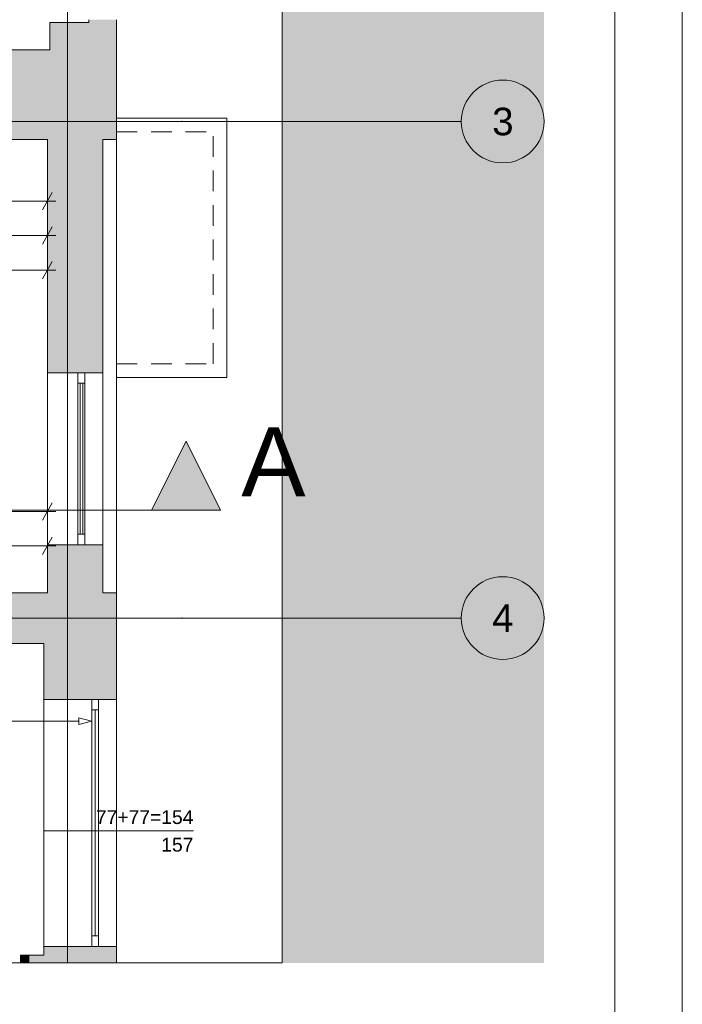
# Paper-space layout 'A-09 INWENTARYZACJA - PIĘTRO 6' of a CAD drawing. Header units: millimetres. Extents: x 0 to 420, y 0 to 297.
# Tile 7 of 8: x 372 to 420, y 107 to 179. Entities that reach past the tile are written whole.
import ezdxf
from ezdxf.xclip import XClip

# ---------------------------------------------------------------- set-up
doc = ezdxf.new("R2010")
doc.units = ezdxf.units.MM
doc.header["$MEASUREMENT"] = 0
doc.header["$XCLIPFRAME"] = 0
for name, pattern in [('ACAD_ISO03W100', [300, 120, -180]), ('DASHDOTX2', [1000, 500, -250, 0, -250]), ('Przer. długie kreski', [2.5, 1.5, -1]), ('PRZERYWANA_DU_A', [550, 350.0000000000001, -199.9999999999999])]:
    doc.linetypes.add(name, pattern=pattern)
for name, color, linetype, lineweight in [('0_Nr_pióra__2', 8, 'Continuous', 13), ('A_Arkusz_Nr_pióra__1', 7, 'Continuous', 20), ('A_linie przekroju_Nr_pióra__1', 7, 'Continuous', 20), ('A_stolarka_Nr_pióra__3', 252, 'Continuous', 13), ('A_wymiary_Nr_pióra__1', 7, 'Continuous', 20), ('A_wymiary_Nr_pióra__2', 8, 'Continuous', 13), ('A_ściany_Nr_pióra__1', 7, 'Continuous', 20), ('Drzwi Archicad_Nr_pióra__1', 7, 'Continuous', 20)]:
    doc.layers.add(name, color=color, linetype=linetype, lineweight=lineweight)
for name, color, linetype in [('A_linie przekroju', 7, 'Continuous'), ('A_podrys', 7, 'Continuous'), ('A_ściany', 7, 'Continuous'), ('Drzwi Archicad', 7, 'Continuous')]:
    doc.layers.add(name, color=color, linetype=linetype)
for name, color, linetype, lineweight, true_color in [('A_opis_Nr_pióra__255', 7, 'Continuous', 15, 0x242424), ('A_osie_Nr_pióra__16', 7, 'Continuous', 5, 0x0f0f0f), ('A_osie_Nr_pióra__76', 7, 'Continuous', 5, 0x2d2d2d), ('A_ściany_Nr_pióra__10', 7, 'Continuous', 13, 0x4b4b4b), ('A_ściany_Nr_pióra__19', 7, 'Continuous', 5, 0x191919), ('Okna Archicada_Nr_pióra__19', 7, 'Continuous', 5, 0x191919)]:
    doc.layers.add(name, color=color, linetype=linetype, lineweight=lineweight, true_color=true_color)
doc.styles.add('STYL_AUTOMATYCZNY_1', font='arial.ttf')

# ---------------------------------------------------------------- blocks, each defined once
blk = doc.blocks.new('Rysunek_2_2', base_point=(-1729.889313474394, -273.7973513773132))
at = {"linetype": 'Continuous', "lineweight": 0, "true_color": 0x484848}
blk.add_hatch(color=251, dxfattribs=at).paths.add_polyline_path([(409.9757994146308, 280.9865355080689), (294.9105875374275, 280.9865355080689), (294.9105875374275, 269.0874819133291), (390.975794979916, 269.0874819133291), (390.975794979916, 110.2774856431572), (409.9757994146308, 110.2774856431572)])
at = {"layer": 'A_linie przekroju', "linetype": 'Continuous', "lineweight": 0, "true_color": 0x000000}
blk.add_hatch(color=18, dxfattribs=at).paths.add_polyline_path([(386.5203013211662, 143.1101873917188), (384.0203013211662, 148.1101873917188), (381.5203013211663, 143.1101873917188)])
at = {"layer": 'A_ściany', "linetype": 'Continuous', "lineweight": 0, "true_color": 0x000000}
for points in [[(374.1257954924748, 178.4574827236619), (374.1257954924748, 176.4674827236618), (378.9757954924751, 169.9674827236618), (378.9757954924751, 178.4574827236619)], [(376.9757954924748, 178.4574827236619), (378.9757954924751, 178.4574827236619), (378.9757954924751, 178.6574827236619), (376.9757954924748, 178.6574827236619)], [(374.1257954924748, 176.4674827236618), (370.8157954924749, 176.4674827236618), (370.8157954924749, 169.9674827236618), (378.9757954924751, 169.9674827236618)], [(373.9557954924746, 153.0674827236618), (377.9757954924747, 153.0674827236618), (377.9757954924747, 169.9674827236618), (373.9557954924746, 169.9674827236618)], [(373.9557954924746, 137.0974827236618), (377.9757954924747, 137.0974827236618), (377.9757954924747, 140.5974827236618), (373.9557954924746, 140.5974827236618)], [(343.8557954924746, 133.4274827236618), (373.6957954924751, 133.4274827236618), (378.9757954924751, 137.0974827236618), (343.8557954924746, 137.0974827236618)], [(373.6957954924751, 129.3774827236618), (378.9757954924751, 129.3774827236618), (378.9757954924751, 137.0974827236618), (373.6957954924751, 133.4274827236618)], [(373.6957949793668, 111.4774812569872), (373.6957949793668, 110.277481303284), (378.9757961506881, 110.277481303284), (378.9757961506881, 111.4774812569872)], [(373.6957942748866, 110.8274812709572), (372.6077950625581, 110.8274812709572), (372.6077950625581, 110.2774820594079), (373.6957942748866, 110.2774820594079)]]:
    blk.add_hatch(color=18, dxfattribs=at).paths.add_polyline_path(points)
at = {"layer": 'Drzwi Archicad', "linetype": 'Continuous', "lineweight": 0, "true_color": 0xfdfdfd}
blk.add_hatch(color=7, dxfattribs=at).paths.add_polyline_path([(372.0077963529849, 110.277483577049), (372.6077946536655, 110.277483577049), (372.6077946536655, 110.8274820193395), (372.0077963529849, 110.8274820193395)])
at = {"layer": '0_Nr_pióra__2', "color": 8, "linetype": 'PRZERYWANA_DU_A', "lineweight": 13, "flags": 128}
for points in [[(390.9757954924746, 110.2774827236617), (390.9757954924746, 269.0874827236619), (294.9105852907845, 269.0874827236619)], [(294.9105852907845, 110.2774827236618), (390.9757954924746, 110.2774827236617)]]:
    blk.add_lwpolyline(points, dxfattribs=at)
at = {"layer": 'A_linie przekroju_Nr_pióra__1', "color": 7, "linetype": 'ACAD_ISO03W100', "lineweight": 20}
blk.add_line((294.910588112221, 143.1101872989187), (381.5203014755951, 143.1101872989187), dxfattribs=at)
at = {"layer": 'A_linie przekroju_Nr_pióra__1', "color": 7, "linetype": 'Continuous', "lineweight": 20, "flags": 128}
blk.add_lwpolyline([(386.5203013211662, 143.1101873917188), (381.5203013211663, 143.1101873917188), (384.0203013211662, 148.1101873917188)], close=True, dxfattribs=at)
at = {"layer": 'A_opis_Nr_pióra__255', "color": 250, "linetype": 'Continuous', "lineweight": 15, "true_color": 0x242424}
for p, q in [((376.2346036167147, 127.8004231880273), (370.3232968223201, 127.8004231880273)), ((376.2346036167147, 127.5504219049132), (376.2346036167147, 128.0504219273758)), ((377.1676161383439, 127.8004231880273), (376.2346036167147, 128.0504219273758)), ((377.1676161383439, 127.8004231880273), (376.2346036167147, 127.5504219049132))]:
    blk.add_line(p, q, dxfattribs=at)
at = {"layer": 'A_osie_Nr_pióra__16', "color": 250, "linetype": 'DASHDOTX2', "lineweight": 5, "true_color": 0x0f0f0f}
for p, q in [((375.4077955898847, 254.7354603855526), (375.4077955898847, 110.2774825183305)), ((383.7247166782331, 171.2774808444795), (294.9105854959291, 171.2774808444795)), ((383.724715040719, 171.2774827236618), (403.9757945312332, 171.2774829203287)), ((383.7247166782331, 135.2774795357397), (294.9105854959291, 135.2774795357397)), ((383.724715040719, 135.2774827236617), (403.9757945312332, 135.2774838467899))]:
    blk.add_line(p, q, dxfattribs=at)
for p in [(383.724715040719, 171.2774827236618), (383.724715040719, 171.2774827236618), (383.724715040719, 135.2774827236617), (383.724715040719, 135.2774827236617)]:
    blk.add_point(p, dxfattribs=at)
at = {"layer": 'A_osie_Nr_pióra__76', "color": 250, "linetype": 'Continuous', "lineweight": 5, "true_color": 0x2d2d2d}
for centre in [(406.9757954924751, 171.2774827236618), (406.9757954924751, 135.2774827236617)]:
    blk.add_circle(centre, 3, dxfattribs=at)
at = {"layer": 'A_stolarka_Nr_pióra__3', "color": 252, "linetype": 'Continuous', "lineweight": 13}
blk.add_line((384.548028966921, 119.8500720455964), (373.67474106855, 119.8500720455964), dxfattribs=at)
at = {"layer": 'A_wymiary_Nr_pióra__1', "color": 7, "linetype": 'Continuous', "lineweight": 20}
for p, q in [((373.5949507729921, 164.882481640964), (374.3166399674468, 166.1324829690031)), ((373.5949507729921, 162.3824815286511), (374.3166399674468, 163.6324828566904)), ((373.5949507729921, 159.8824839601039), (374.3166399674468, 161.1324827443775)), ((373.5949507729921, 142.3824831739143), (374.3166399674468, 143.6324819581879)), ((373.5949507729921, 139.8824830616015), (374.3166399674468, 141.1324818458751))]:
    blk.add_line(p, q, dxfattribs=at)
at = {"layer": 'A_wymiary_Nr_pióra__2', "color": 8, "linetype": 'Continuous', "lineweight": 13}
for p, q in [((373.9557966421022, 164.5699825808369), (373.9557966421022, 166.4449820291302)), ((357.4557959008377, 165.5074823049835), (373.9557966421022, 165.5074823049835)), ((373.9557966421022, 165.5074823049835), (374.5670457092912, 165.5074823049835)), ((373.9557966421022, 162.0699824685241), (373.9557966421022, 163.9449819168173)), ((357.4557959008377, 163.0074821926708), (373.9557966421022, 163.0074821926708)), ((373.9557966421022, 163.0074821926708), (374.5670457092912, 163.0074821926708)), ((373.9557966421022, 159.5699823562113), (373.9557966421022, 161.4449818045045)), ((309.7857964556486, 160.5074820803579), (373.9557966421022, 160.5074820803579)), ((373.9557966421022, 160.5074820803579), (374.5670457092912, 160.5074820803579)), ((373.9557966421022, 142.0699815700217), (373.9557966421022, 143.9449835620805)), ((358.0957946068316, 143.0074838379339), (373.9557966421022, 143.0074838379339)), ((373.9557966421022, 143.0074838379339), (374.5670457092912, 143.0074838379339)), ((373.9557966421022, 139.5699814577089), (373.9557966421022, 141.4449834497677)), ((358.0957946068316, 140.5074837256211), (373.9557966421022, 140.5074837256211)), ((373.9557966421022, 140.5074837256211), (374.5670457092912, 140.5074837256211))]:
    blk.add_line(p, q, dxfattribs=at)
at = {"layer": 'A_ściany_Nr_pióra__1', "color": 7, "linetype": 'Continuous', "lineweight": 20}
for p, q in [((378.9757959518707, 169.9674817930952), (378.9757959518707, 137.0974819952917)), ((377.9757959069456, 153.0674815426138), (373.9557966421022, 153.0674815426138)), ((377.9757959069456, 153.0674815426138), (377.9757959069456, 140.5974821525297)), ((377.9757959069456, 140.5974821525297), (373.9557966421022, 140.5974821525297)), ((378.9757959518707, 129.3774815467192), (373.6957958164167, 129.3774815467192)), ((378.9757959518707, 111.4774837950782), (373.6957958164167, 111.4774837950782)), ((372.6077946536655, 110.8274820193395), (372.6077946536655, 110.277483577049)), ((372.6077967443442, 110.8274830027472), (373.0777955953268, 110.8274830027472))]:
    blk.add_line(p, q, dxfattribs=at)
at = {"layer": 'A_ściany_Nr_pióra__1', "color": 7, "linetype": 'Continuous', "lineweight": 20, "flags": 128}
for points in [[(374.1257954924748, 178.4574827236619), (374.1257954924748, 176.4674827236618)], [(376.9757954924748, 178.4574827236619), (374.1257954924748, 178.4574827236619)], [(376.9757954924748, 178.6574827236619), (376.9757954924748, 178.4574827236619)], [(378.9757954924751, 178.4574827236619), (378.9757954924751, 178.6574827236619)], [(378.9757954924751, 169.9674827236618), (378.9757954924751, 178.4574827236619)], [(374.1257954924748, 176.4674827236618), (370.8157954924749, 176.4674827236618)], [(370.8157954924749, 169.9674827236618), (373.9557954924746, 169.9674827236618)], [(373.9557954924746, 169.9674827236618), (373.9557954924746, 153.0674827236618)], [(373.9557954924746, 169.9674827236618), (373.9557954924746, 137.0974827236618)], [(377.9757954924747, 153.0674827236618), (377.9757954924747, 169.9674827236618)], [(377.9757954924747, 169.9674827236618), (378.9757954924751, 169.9674827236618)], [(373.9557954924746, 140.5974827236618), (373.9557954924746, 137.0974827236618)], [(377.9757954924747, 137.0974827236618), (377.9757954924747, 140.5974827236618)], [(373.9557954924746, 137.0974827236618), (343.8557954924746, 137.0974827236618)], [(378.9757954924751, 137.0974827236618), (377.9757954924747, 137.0974827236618)], [(378.9757954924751, 129.3774827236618), (378.9757954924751, 137.0974827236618)], [(343.8557954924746, 133.4274827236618), (373.6957954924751, 133.4274827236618)], [(373.6957954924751, 133.4274827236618), (373.6957954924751, 129.3774827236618)], [(373.6957954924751, 111.4774827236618), (373.6957954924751, 110.8274827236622)], [(378.9757954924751, 110.2774827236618), (378.9757954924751, 111.4774827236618)], [(373.6957954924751, 110.8274827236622), (372.6077953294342, 110.8274827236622)]]:
    blk.add_lwpolyline(points, dxfattribs=at)
at = {"layer": 'A_ściany_Nr_pióra__10', "color": 251, "linetype": 'Continuous', "lineweight": 13, "true_color": 0x4b4b4b}
for p, q in [((378.9757959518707, 171.5174821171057), (386.9757963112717, 171.5174821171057)), ((386.9757963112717, 152.7174822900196), (386.9757963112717, 171.5174821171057)), ((378.9757959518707, 152.7174822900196), (386.9757963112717, 152.7174822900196))]:
    blk.add_line(p, q, dxfattribs=at)
at = {"layer": 'A_ściany_Nr_pióra__10', "color": 251, "linetype": 'Przer. długie kreski', "lineweight": 13, "true_color": 0x4b4b4b}
for p, q in [((378.9757959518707, 170.5174820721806), (385.9757962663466, 170.5174820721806)), ((385.9757962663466, 153.7174823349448), (385.9757962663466, 170.5174820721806)), ((378.9757959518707, 153.7174823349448), (385.9757962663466, 153.7174823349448))]:
    blk.add_line(p, q, dxfattribs=at)
at = {"layer": 'A_ściany_Nr_pióra__19', "color": 250, "linetype": 'Continuous', "lineweight": 5, "true_color": 0x191919}
for p, q in [((373.6957958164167, 129.3774815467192), (373.6957958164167, 111.4774837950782)), ((378.9757959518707, 111.4774837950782), (378.9757959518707, 129.3774815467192))]:
    blk.add_line(p, q, dxfattribs=at)
at = {"layer": 'Drzwi Archicad_Nr_pióra__1', "color": 7, "linetype": 'Continuous', "lineweight": 20}
for p, q in [((372.0077963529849, 110.8274820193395), (372.6077967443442, 110.8274830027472)), ((372.0077963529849, 110.277483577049), (372.0077963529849, 110.8274820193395)), ((372.6077967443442, 110.8274830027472), (372.6077946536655, 110.277483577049)), ((372.6077946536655, 110.8274820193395), (372.6077946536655, 110.277483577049)), ((372.6077946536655, 110.8274820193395), (372.6077946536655, 110.277483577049)), ((372.6077967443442, 110.8274830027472), (373.0777955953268, 110.8274830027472)), ((372.6077967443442, 110.8274830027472), (373.0777955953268, 110.8274830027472))]:
    blk.add_line(p, q, dxfattribs=at)
at = {"layer": 'Okna Archicada_Nr_pióra__19', "color": 250, "linetype": 'Continuous', "lineweight": 5, "true_color": 0x191919}
for p, q in [((376.1757942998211, 140.5974821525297), (376.1757942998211, 153.0674815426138)), ((376.6757943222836, 140.5974821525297), (376.6757943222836, 153.0674815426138)), ((376.6757943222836, 152.3174827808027), (376.1757942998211, 152.3174827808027)), ((376.3257950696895, 141.3474834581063), (376.3257950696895, 152.3174827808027)), ((376.5257960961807, 141.3474834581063), (376.5257960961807, 152.3174827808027)), ((376.6757943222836, 141.3474834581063), (376.1757942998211, 141.3474834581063)), ((377.1757943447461, 111.4774837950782), (377.1757943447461, 129.3774815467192)), ((377.1757943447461, 129.3774815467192), (377.6757943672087, 129.3774815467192)), ((377.6757943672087, 129.3774815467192), (377.6757943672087, 111.4774837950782)), ((377.1757943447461, 128.6274827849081), (377.6757943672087, 128.6274827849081)), ((377.4257956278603, 112.2274825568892), (377.4257956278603, 128.6274827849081)), ((377.1757943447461, 112.2274825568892), (377.6757943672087, 112.2274825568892)), ((377.6757943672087, 111.4774837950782), (377.1757943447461, 111.4774837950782))]:
    blk.add_line(p, q, dxfattribs=at)
at = {"layer": 'A_linie przekroju_Nr_pióra__1', "color": 7, "linetype": 'Continuous', "lineweight": 20, "insert": (388.0203013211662, 144.1101942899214), "char_height": 5, "attachment_point": 7, "style": 'STYL_AUTOMATYCZNY_1'}
blk.add_mtext('\\A1;{\\pql;\\pt0;\\fArial|b0|i0|c238|p0;\\W1.000000;A}', dxfattribs=at)
at = {"layer": 'A_osie_Nr_pióra__76', "color": 250, "linetype": 'Continuous', "lineweight": 5, "true_color": 0x2d2d2d, "char_height": 2, "attachment_point": 1, "style": 'STYL_AUTOMATYCZNY_1'}
for s, insert in [('\\A1;{\\pql;\\pt0;\\fArial|b0|i0|c238|p0;\\W1.000000;3}', (406.2130704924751, 172.2774827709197)), ('\\A1;{\\pql;\\pt0;\\fArial|b0|i0|c238|p0;\\W1.000000;4}', (406.2130704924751, 136.2774827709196))]:
    blk.add_mtext(s, dxfattribs=dict(at, insert=insert))
at = {"layer": 'A_stolarka_Nr_pióra__3', "color": 252, "linetype": 'Continuous', "lineweight": 13, "char_height": 1, "attachment_point": 9, "style": 'STYL_AUTOMATYCZNY_1'}
for s, insert in [('\\A1;{\\pqr;\\fArial|b0|i0|c238|p0;\\W1.000000;77+77=154}', (384.5480295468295, 120.3334055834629)), ('\\A1;{\\pqr;\\fArial|b0|i0|c238|p0;\\W1.000000;157}', (384.5480295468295, 118.3334055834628))]:
    blk.add_mtext(s, dxfattribs=dict(at, insert=insert))

psp = doc.layouts.new('A-09 INWENTARYZACJA - PIĘTRO 6')

# ---------------------------------------------------------------- linework, layer by layer
at = {"layer": 'A_Arkusz_Nr_pióra__1', "color": 7, "linetype": 'Continuous', "lineweight": 20}
psp.add_line((415.1000000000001, 292.1), (415.1000000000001, 4.900001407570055), dxfattribs=at)
at = {"layer": 'A_Arkusz_Nr_pióra__1', "color": 7, "linetype": 'Continuous', "lineweight": 20, "flags": 128}
psp.add_lwpolyline([(0, 297), (420, 297), (420, 3.320364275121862e-14), (2.775557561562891e-14, 3.320364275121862e-14)], close=True, dxfattribs=at)

# ---------------------------------------------------------------- block references
at = {"layer": 'A_podrys', "color": 37, "linetype": 'Continuous', "lineweight": 5, "true_color": 0x656532}
ref = psp.add_blockref('Rysunek_2_2', (-1729.889313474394, -273.7973513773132), dxfattribs=at)
XClip(ref).set_block_clipping_path([(294.9105852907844, 110.2774827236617), (409.9757954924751, 280.9865395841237)])

doc.saveas('drawing.dxf')
